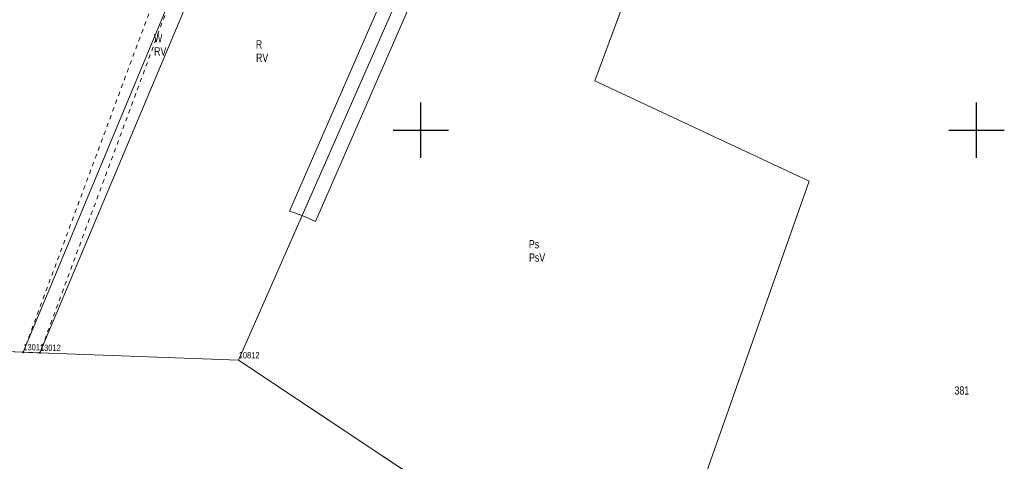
# Model space of a CAD drawing. Header units: metres. Extents: x 5548743 to 5556416, y 5707500 to 5714000.
# Tile 43 of 244: x 5551528 to 5551705, y 5711240 to 5711320. Entities that reach past the tile are written whole.
import ezdxf
from ezdxf.enums import TextEntityAlignment as Align

# ---------------------------------------------------------------- set-up
doc = ezdxf.new("R2010")
doc.units = ezdxf.units.M
doc.linetypes.add('0.75_0.75', pattern=[1.5, 0.75, -0.75])
doc.linetypes.add('219-1000', pattern=[0])
doc.layers.get('0').update_dxf_attribs({"color": 2, "lineweight": 5})
doc.styles.get("Standard").update_dxf_attribs({"font": 'Working1250', "width": 0.75})

# ---------------------------------------------------------------- blocks, each defined once
blk = doc.blocks.new('203')
at = {"linetype": 'Continuous', "lineweight": 0}
h = blk.add_hatch(color=0, dxfattribs=at)
edge = h.paths.add_edge_path()
edge.add_arc((0, 0), 0.09, 0, 360)
blk = doc.blocks.new('PIKIETAW1891')
at = {"color": 0}
blk.add_circle((0, 0), 0.09, dxfattribs=at)
blk = doc.blocks.new('RAMKA1000K')
at = {"color": 0}
for p, q in [((400, 295), (400, 305)), ((500, 295), (500, 305)), ((395, 300), (405, 300)), ((495, 300), (505, 300))]:
    blk.add_line(p, q, dxfattribs=at)

msp = doc.modelspace()

# ---------------------------------------------------------------- linework, layer by layer
at = {"layer": '217-kontur klasyfikacyjny', "color": 3, "linetype": 'CONTINUOUS', "lineweight": 18, "flags": 128}
for points in [[(5551578.92, 5711381.47), (5551528.46, 5711260.02)], [(5551528.46, 5711260.02), (5551578.92, 5711381.47)], [(5551531.45, 5711259.93), (5551582.37, 5711381.01)], [(5551582.37, 5711381.01), (5551531.45, 5711259.93)], [(5551616.09, 5711376.46), (5551576.36, 5711285.45)], [(5551576.36, 5711285.45), (5551616.09, 5711376.46)], [(5551578.66, 5711284.67), (5551618.81, 5711376.07)], [(5551618.81, 5711376.07), (5551578.66, 5711284.67)], [(5551581.03, 5711283.55), (5551621.14, 5711375.45)], [(5551621.14, 5711375.45), (5551581.03, 5711283.55)], [(5551631.34, 5711308.89), (5551640.41, 5711333.53)], [(5551640.41, 5711333.53), (5551631.34, 5711308.89)], [(5551669.9, 5711290.85), (5551631.34, 5711308.89)], [(5551631.34, 5711308.89), (5551669.9, 5711290.85)], [(5551650.7, 5711236.4), (5551669.9, 5711290.85)], [(5551669.9, 5711290.85), (5551650.7, 5711236.4)], [(5551576.36, 5711285.45), (5551578.66, 5711284.67)], [(5551578.66, 5711284.67), (5551576.36, 5711285.45)], [(5551578.66, 5711284.67), (5551567.22, 5711258.59)], [(5551567.22, 5711258.59), (5551578.66, 5711284.67)], [(5551578.66, 5711284.67), (5551581.03, 5711283.55)], [(5551581.03, 5711283.55), (5551578.66, 5711284.67)], [(5551457.61, 5711262.82), (5551528.46, 5711260.02)], [(5551528.46, 5711260.02), (5551531.45, 5711259.93)], [(5551531.45, 5711259.93), (5551567.22, 5711258.59)], [(5551567.22, 5711258.59), (5551665.61, 5711193.08)]]:
    msp.add_lwpolyline(points, dxfattribs=at)
at = {"layer": '218-kontur użytku gruntowego', "color": 3, "linetype": 'CONTINUOUS', "lineweight": 18, "flags": 128}
for points in [[(5551578.92, 5711381.47), (5551528.46, 5711260.02)], [(5551528.46, 5711260.02), (5551578.92, 5711381.47)], [(5551531.45, 5711259.93), (5551582.37, 5711381.01)], [(5551582.37, 5711381.01), (5551531.45, 5711259.93)], [(5551616.09, 5711376.46), (5551576.36, 5711285.45)], [(5551576.36, 5711285.45), (5551616.09, 5711376.46)], [(5551578.66, 5711284.67), (5551618.81, 5711376.07)], [(5551618.81, 5711376.07), (5551578.66, 5711284.67)], [(5551581.03, 5711283.55), (5551621.14, 5711375.45)], [(5551621.14, 5711375.45), (5551581.03, 5711283.55)], [(5551631.34, 5711308.89), (5551640.41, 5711333.53)], [(5551640.41, 5711333.53), (5551631.34, 5711308.89)], [(5551669.9, 5711290.85), (5551631.34, 5711308.89)], [(5551631.34, 5711308.89), (5551669.9, 5711290.85)], [(5551650.7, 5711236.4), (5551669.9, 5711290.85)], [(5551669.9, 5711290.85), (5551650.7, 5711236.4)], [(5551576.36, 5711285.45), (5551578.66, 5711284.67)], [(5551578.66, 5711284.67), (5551576.36, 5711285.45)], [(5551578.66, 5711284.67), (5551567.22, 5711258.59)], [(5551567.22, 5711258.59), (5551578.66, 5711284.67)], [(5551578.66, 5711284.67), (5551581.03, 5711283.55)], [(5551581.03, 5711283.55), (5551578.66, 5711284.67)], [(5551457.61, 5711262.82), (5551528.46, 5711260.02)], [(5551528.46, 5711260.02), (5551531.45, 5711259.93)], [(5551531.45, 5711259.93), (5551567.22, 5711258.59)], [(5551567.22, 5711258.59), (5551665.61, 5711193.08)]]:
    msp.add_lwpolyline(points, dxfattribs=at)
at = {"layer": '219-działka ewidencyjna', "color": 7, "linetype": '219-1000', "lineweight": 18, "flags": 128}
for points in [[(5551618.81, 5711376.07), (5551567.22, 5711258.59)], [(5551432.51, 5711263.81), (5551528.46, 5711260.02)], [(5551528.46, 5711260.02), (5551531.45, 5711259.93)], [(5551567.22, 5711258.59), (5551531.45, 5711259.93)], [(5551567.22, 5711258.59), (5551683.25, 5711181.34)]]:
    msp.add_lwpolyline(points, dxfattribs=at)
at = {"layer": 'rów melioracyjny (poligon)', "color": 7, "linetype": '0.75_0.75', "lineweight": 18, "flags": 128}
msp.add_lwpolyline([(5551575.7, 5711387.03), (5551573.58, 5711381.79), (5551528.46, 5711260.02), (5551531.45, 5711259.93), (5551576.51, 5711381.66), (5551578.81, 5711385.97), (5551579.47, 5711386.58)], close=True, dxfattribs=at)

# ---------------------------------------------------------------- block references
at = {"layer": '203-punkt graniczny', "color": 7, "linetype": 'CONTINUOUS', "lineweight": 18}
for p in [(5551528.46, 5711260.02), (5551531.45, 5711259.93), (5551567.22, 5711258.59)]:
    msp.add_blockref('203', p, dxfattribs=at)
at = {"layer": 'Punkt roboczy BDOT GESUT K1', "color": 6, "linetype": 'CONTINUOUS', "lineweight": 18}
for p in [(5551528.46, 5711260.02), (5551531.45, 5711259.93)]:
    msp.add_blockref('PIKIETAW1891', p, dxfattribs=at)
at = {"layer": 'Wstawianie ramki sekcyjnej z opisem', "color": 7, "linetype": 'CONTINUOUS', "lineweight": 13}
msp.add_blockref('RAMKA1000K', (5551200, 5711000), dxfattribs=at)
msp.add_blockref('RAMKA1000K', (5551200, 5711000), dxfattribs=at)
msp.add_blockref('RAMKA1000K', (5551200, 5711000), dxfattribs=at)
msp.add_blockref('RAMKA1000K', (5551200, 5711000), dxfattribs=at)

# ---------------------------------------------------------------- texts
at = {"layer": '203-punkt graniczny-Atr103', "color": 7, "width": 0.9}
msp.add_text('10812', height=1.125, dxfattribs=at).set_placement((5551567.22, 5711258.59), align=Align.BOTTOM_LEFT)
msp.add_text('10812', height=1.125, dxfattribs=at).set_placement((5551567.22, 5711258.59), align=Align.BOTTOM_LEFT)
at = {"layer": '203-punkt graniczny-Atr104', "color": 7, "width": 0.9}
for s, p in [('13011', (5551528.46, 5711260.02)), ('13012', (5551531.45, 5711259.93))]:
    msp.add_text(s, height=1.125, dxfattribs=at).set_placement(p, align=Align.BOTTOM_LEFT)
at = {"layer": '209-oznaczenie konturu klasyfikacyjnego', "color": 3, "linetype": 'CONTINUOUS', "lineweight": 18, "width": 0.79}
for s, p in [('RV', (5551552, 5711314.95)), ('RV', (5551570.34, 5711313.8)), ('PsV', (5551619.47, 5711277.82))]:
    msp.add_text(s, height=1.5, dxfattribs=at).set_placement(p, align=Align.TOP_LEFT)
at = {"layer": '210-oznaczenie konturu użytku gruntowego', "color": 3, "linetype": 'CONTINUOUS', "lineweight": 18, "width": 0.79}
for s, p in [('W', (5551551.98, 5711315.85)), ('R', (5551570.31, 5711314.7)), ('Ps', (5551619.45, 5711278.72))]:
    msp.add_text(s, height=1.5, dxfattribs=at).set_placement(p)
at = {"layer": '211-numer działki ewidencyjnej', "color": 7, "linetype": 'CONTINUOUS', "lineweight": 18, "width": 0.79}
msp.add_text('381', height=1.5, dxfattribs=at).set_placement((5551696.04, 5711252.39))

doc.saveas('drawing.dxf')
